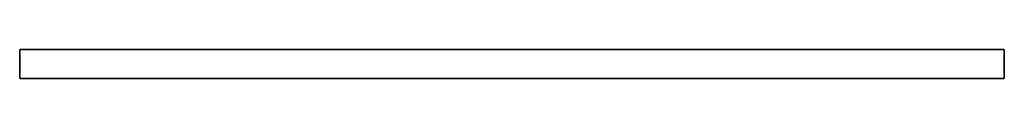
# Model space of a CAD drawing. Header units: millimetres. Extents: x 0 to 2500, y 0 to 73.
import ezdxf

# ---------------------------------------------------------------- set-up
doc = ezdxf.new("R2010")
doc.units = ezdxf.units.MM
doc.header["$LTSCALE"] = 10
doc.layers.add('--Decke1_BESCH_sich_laufhor_hilf', color=1, linetype='Continuous')
doc.layers.add('--Decke1_BESCH_sich_laufhor_hilf_wnz', color=1, linetype='Continuous')

msp = doc.modelspace()

# ---------------------------------------------------------------- linework, layer by layer
at = {"layer": '--Decke1_BESCH_sich_laufhor_hilf_wnz'}
msp.add_polyline3d([(0, 0, 0), (0, 0, 0), (0, 0, 0), (0, 0, 0), (0, 0, 0), (0, 0, 0), (0, 73, 0), (0, 73, 86), (0, 0, 86), (0, 73, 86), (2500, 73, 86), (2500, 0, 86), (2500, 73, 86), (2500, 73, 0), (2500, 0, 0), (2500, 73, 0), (0, 73, 0), (0, 0, 0), (0, 0, 86), (2500, 0, 86), (2500, 0, 0), (0, 0, 0)], dxfattribs=at)

# ---------------------------------------------------------------- meshes
at = {"layer": '--Decke1_BESCH_sich_laufhor_hilf'}
mesh = msp.add_polymesh((6, 3), dxfattribs=at)
for k, corner in enumerate([(2500, 0), (2500, 73), (2500, 73), (0, 0), (0, 73), (0, 73), (0, 0, 86), (0, 73, 86), (0, 73), (2500, 0, 86), (2500, 73, 86), (2500, 73), (2500, 0, 86), (2500, 0, 86), (2500, 0), (0, 0, 86), (0, 0, 86), (0, 0)]):
    mesh.set_mesh_vertex(divmod(k, 3), corner)

doc.saveas('drawing.dxf')
